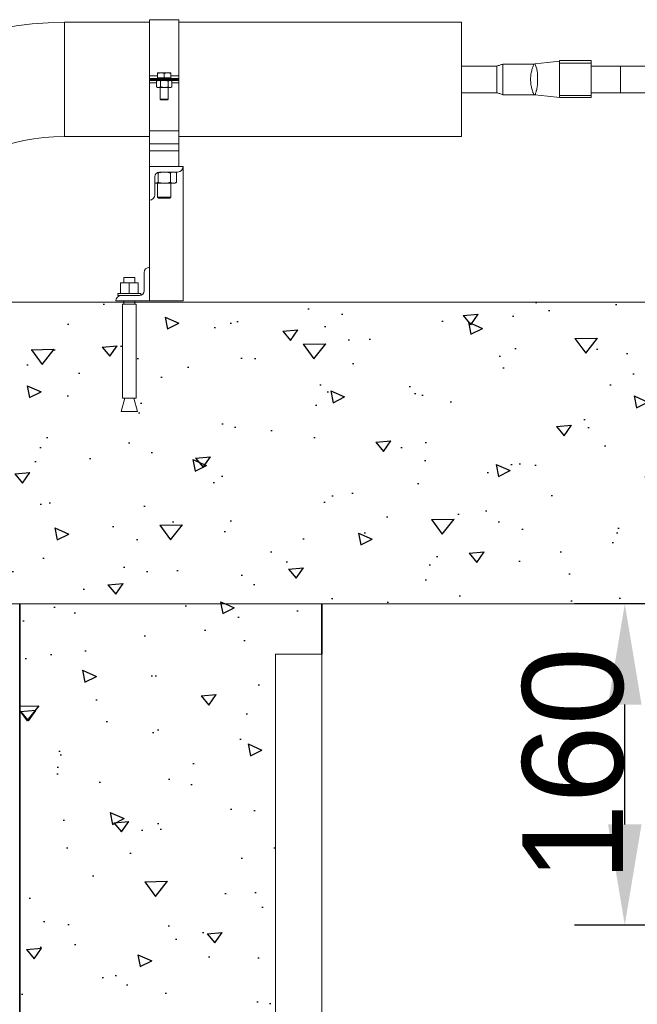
# Model space of a CAD drawing. Extents: x -90708 to 277869, y -117 to 207445.
# Tile 256 of 256: x -54277 to -53970, y 125543 to 126032. Entities that reach past the tile are written whole.
import ezdxf

# ---------------------------------------------------------------- set-up
doc = ezdxf.new("R2010")
doc.units = 0
doc.header["$MEASUREMENT"] = 0
doc.header["$PDMODE"] = 3
doc.header["$PDSIZE"] = 0.005
doc.linetypes.add('SLD-Sólida', pattern=[0])
doc.layers.get('0').update_dxf_attribs({"linetype": 'CONTINUOUS'})
doc.layers.get('Defpoints').update_dxf_attribs({"linetype": 'CONTINUOUS'})
doc.layers.add('A-WALL', color=113, linetype='CONTINUOUS', lineweight=18)
doc.layers.add('ARQ-COTAS', color=20, linetype='CONTINUOUS', lineweight=18)
doc.layers.add('ARQ-SEGUNDO PLANO', color=252, linetype='CONTINUOUS')
doc.layers.add('ARQ-SMB-CTE', color=2, linetype='CONTINUOUS')
doc.styles.add('ARIAL', font='arial.ttf')
doc.dimstyles.new('COTA-50', dxfattribs={"dimscale": 0, "dimtxt": 50, "dimasz": 50, "dimexe": 25, "dimexo": 50, "dimgap": 0.04, "dimtad": 1, "dimdec": 0, "dimzin": 9, "dimdsep": 46, "dimtxsty": 'ARIAL', "dimcen": 1, "dimdle": 75, "dimclrd": 256, "dimclre": 256, "dimclrt": 2, "dimaunit": 1, "dimadec": 0, "dimazin": 0, "dimtfac": 2, "dimtdec": 0, "dimtmove": 2, "dimatfit": 0, "dimfxl": 0.05, "dimtolj": 1, "dimtzin": 4, "dimarcsym": 0})
pattern_1 = [(5, (-278647.21, 64141.33), (46.280708, -55.1552), [7.5, -82.5]), (310, (-278647.21, 64141.33), (43.376815, 62.999217), [6, -66]), (55.451444, (-278643.356, 64136.73), (89.657522, 7.844016), [6.37402, -70.114211]), (1.1842, (-278633.07, 64155.47), (63.761378, -87.16934), [11.25, -123.75]), (51.635635, (-278627.76, 64148.21), (134.971167, 2.790007), [9.561034, -105.171376]), (306.184164, (-278633.07, 64155.47), (134.971167, 2.790007), [9, -99]), (336, (-278629.535, 64144.864), (13.738248, -70.677157), [7.5, -82.5]), (281, (-278629.535, 64144.86), (68.480844, 34.07086), [6, -66]), (26.451445, (-278628.39, 64138.974), (82.21909, -36.606297), [6.37402, -70.114211]), (352.5, (-278647.212, 64141.328), (24.3989818, 22.6793185), [0, -65.2, 0, -67, 0, -66.25]), (322.5, (-278647.212, 64141.328), (46.490945, 9.287294), [0, -38.2, 0, -63.7, 0, -25.25]), (282.5, (-278662.98, 64157.096), (36.1520762, -39.3418167), [0, -25, 0, -78, 0, -103.5]), (272.5, (-278670.05, 64164.168), (48.315981, -34.158998), [0, -32.5, 0, -51.8, 0, -73.5])]

# ---------------------------------------------------------------- blocks, each defined once
blk = doc.blocks.new('*D1026')
at = {"layer": 'ARQ-SMB-CTE', "lineweight": -2, "transparency": 16777216}
for p, q in [((-53955.55, 125741.41), (-54001.1, 125741.41)), ((-53976.1, 125631.91), (-53976.1, 125691.41)), ((-53953.45, 125581.91), (-54001.1, 125581.91))]:
    blk.add_line(p, q, dxfattribs=at)
at = {"layer": 'ARQ-SMB-CTE', "transparency": 16777216}
for points in [[(-53984.43, 125691.41), (-53967.77, 125691.41), (-53976.1, 125741.41)], [(-53984.43, 125631.91), (-53967.77, 125631.91), (-53976.1, 125581.91)]]:
    blk.add_solid(points, dxfattribs=at)
at = {"layer": 'Defpoints', "color": 0, "transparency": 16777216}
for p in [(-53976.1, 125741.41), (-53905.55, 125741.41), (-53903.45, 125581.91)]:
    blk.add_point(p, dxfattribs=at)
at = {"layer": 'ARQ-SMB-CTE', "color": 2, "transparency": 16777216, "insert": (-54001.67, 125661.66), "char_height": 50, "attachment_point": 5, "rotation": 90, "style": 'ARIAL'}
blk.add_mtext('\\A1;160', dxfattribs=at)

msp = doc.modelspace()

# ---------------------------------------------------------------- hatches: boundary and pattern name
at = {"layer": 'ARQ-SEGUNDO PLANO'}
h = msp.add_hatch(dxfattribs=at)
h.set_pattern_fill('AR-CONC', color=256, scale=10, angle=315)
h.set_pattern_definition(pattern_1)
h.paths.add_polyline_path([(-54432.797, 125891.409), (-54611.597, 125891.409), (-54611.597, 125741.409), (-54432.797, 125741.409)])
h.paths.add_polyline_path([(-53905.552, 125891.409), (-54218.828, 125891.409), (-54218.828, 125843.667), (-54219.994, 125843.667), (-54218.161, 125837.001), (-54226.161, 125837.001), (-54224.328, 125843.667), (-54225.494, 125843.667), (-54225.494, 125891.409), (-54332.797, 125891.409), (-54332.797, 125741.409), (-53905.552, 125741.409)])
h = msp.add_hatch(dxfattribs=at)
h.set_pattern_fill('AR-CONC', color=256, scale=10, angle=315)
h.set_pattern_definition(pattern_1)
h.paths.add_polyline_path([(-54276.597, 125511.409), (-54149.637, 125511.409), (-54149.637, 125716.409), (-54126.597, 125716.409), (-54126.597, 125741.409), (-54276.597, 125741.409)])

# ---------------------------------------------------------------- linework, layer by layer
at = {"color": 7, "linetype": 'SLD-Sólida', "lineweight": 15}
for p, q in [((-54197.494, 126031.667), (-54212.161, 126031.667)), ((-54212.161, 126003.755), (-54212.161, 126031.667)), ((-54197.494, 126003.755), (-54197.494, 126031.667)), ((-54212.161, 126030.37), (-54254.428, 126030.37)), ((-54057.228, 126030.37), (-54197.494, 126030.37)), ((-54008.478, 126011.377), (-54008.478, 126010.04)), ((-54008.478, 126011.377), (-53992.853, 126011.377)), ((-53992.853, 126011.377), (-53992.853, 126010.04)), ((-54057.228, 126010.604), (-54057.228, 125993.401)), ((-54039.728, 126008.658), (-54057.228, 126008.658)), ((-54039.728, 126002.002), (-54039.728, 126008.658)), ((-54021.335, 126009.627), (-54036.603, 126009.627)), ((-54036.603, 126002.002), (-54036.603, 126009.627)), ((-54020.622, 126009.675), (-54021.337, 126009.64)), ((-54008.478, 126011.042), (-54008.479, 126011.042)), ((-54008.478, 126010.04), (-53992.853, 126010.04)), ((-53992.853, 125993.964), (-53992.853, 126010.04)), ((-53978.197, 126008.658), (-53992.853, 126008.658)), ((-53958.603, 126008.658), (-53978.197, 126008.658)), ((-53978.197, 126008.658), (-53978.197, 125995.346)), ((-54212.161, 126002.501), (-54212.161, 126003.755)), ((-54208.161, 126003.755), (-54212.161, 126003.755)), ((-54212.161, 126002.501), (-54212.161, 126002.001)), ((-54212.161, 126002.501), (-54208.828, 126002.501)), ((-54212.161, 126002.001), (-54212.161, 126001.501)), ((-54208.828, 126002.001), (-54208.828, 126002.501)), ((-54200.828, 126002.501), (-54208.828, 126002.501)), ((-54200.828, 126002.001), (-54208.828, 126002.001)), ((-54208.828, 126001.501), (-54208.828, 126002.001)), ((-54208.161, 126004.969), (-54206.494, 126005.267)), ((-54206.494, 126005.267), (-54208.161, 126005.267)), ((-54208.161, 126002.834), (-54208.161, 126004.969)), ((-54208.161, 126002.834), (-54208.161, 126002.501)), ((-54206.494, 126002.834), (-54208.161, 126002.834)), ((-54203.161, 126005.267), (-54206.494, 126005.267)), ((-54204.828, 126002.834), (-54206.494, 126002.834)), ((-54204.828, 126004.969), (-54203.161, 126005.267)), ((-54204.828, 126002.834), (-54204.828, 126004.969)), ((-54203.161, 126002.834), (-54204.828, 126002.834)), ((-54201.494, 126005.267), (-54203.161, 126005.267)), ((-54201.494, 126002.834), (-54203.161, 126002.834)), ((-54201.494, 126002.834), (-54201.494, 126004.969)), ((-54197.494, 126003.755), (-54201.494, 126003.755)), ((-54201.494, 126002.501), (-54201.494, 126002.834)), ((-54200.828, 126002.001), (-54200.828, 126002.501)), ((-54197.494, 126002.501), (-54200.828, 126002.501)), ((-54200.828, 126001.501), (-54200.828, 126002.001)), ((-54197.494, 126002.501), (-54197.494, 126003.755)), ((-54197.494, 126002.001), (-54197.494, 126002.501)), ((-54197.494, 126001.501), (-54197.494, 126002.001)), ((-54039.728, 125995.346), (-54039.728, 126002.002)), ((-54036.603, 125994.377), (-54036.603, 126002.002)), ((-54212.161, 126001.501), (-54208.828, 126001.501)), ((-54212.161, 126000.246), (-54212.161, 126001.501)), ((-54212.161, 125976.508), (-54212.161, 126000.246)), ((-54208.677, 126000.246), (-54212.161, 126000.246)), ((-54200.828, 126001.501), (-54208.828, 126001.501)), ((-54208.161, 126001.501), (-54208.677, 126001.203)), ((-54208.677, 126001.203), (-54207.714, 126001.501)), ((-54208.677, 126001.203), (-54208.677, 125998.332)), ((-54208.677, 125998.332), (-54208.161, 125998.034)), ((-54208.677, 125998.332), (-54207.714, 125998.034)), ((-54207.714, 125998.034), (-54208.161, 125998.034)), ((-54204.828, 125998.034), (-54207.714, 125998.034)), ((-54206.828, 125998.034), (-54206.828, 125992.204)), ((-54206.752, 126001.203), (-54206.752, 125998.332)), ((-54201.941, 125998.034), (-54204.828, 125998.034)), ((-54202.903, 126001.203), (-54201.941, 126001.501)), ((-54202.903, 126001.203), (-54202.903, 125998.332)), ((-54202.903, 125998.332), (-54201.941, 125998.034)), ((-54202.828, 125992.204), (-54202.828, 125998.034)), ((-54201.494, 125998.034), (-54201.941, 125998.034)), ((-54200.979, 126001.203), (-54201.494, 126001.501)), ((-54201.494, 125998.034), (-54200.979, 125998.332)), ((-54200.979, 126001.203), (-54200.979, 125998.332)), ((-54197.494, 126000.246), (-54200.979, 126000.246)), ((-54197.494, 126001.501), (-54200.828, 126001.501)), ((-54197.494, 126000.246), (-54197.494, 126001.501)), ((-54197.494, 125976.508), (-54197.494, 126000.246)), ((-54206.828, 125992.204), (-54206.458, 125991.834)), ((-54206.828, 125992.204), (-54202.828, 125992.204)), ((-54206.458, 125991.834), (-54203.197, 125991.834)), ((-54203.197, 125991.834), (-54202.828, 125992.204)), ((-54057.228, 125995.346), (-54039.728, 125995.346)), ((-54036.603, 125994.377), (-54021.338, 125994.377)), ((-54008.479, 125992.962), (-53992.853, 125992.962)), ((-54008.478, 125993.964), (-53992.853, 125993.964)), ((-53992.853, 125995.346), (-53978.197, 125995.346)), ((-53992.853, 125993.964), (-53992.853, 125992.962)), ((-53978.197, 125995.346), (-53958.603, 125995.346)), ((-54254.428, 125973.631), (-54212.161, 125973.631)), ((-54197.494, 125976.508), (-54212.161, 125976.508)), ((-54212.161, 125969.978), (-54212.161, 125976.508)), ((-54197.494, 125969.978), (-54197.494, 125976.508)), ((-54197.494, 125973.631), (-54057.228, 125973.631)), ((-54197.494, 125969.978), (-54212.161, 125969.978)), ((-54212.161, 125966.568), (-54212.161, 125969.978)), ((-54197.494, 125966.568), (-54197.494, 125969.978)), ((-54197.494, 125966.568), (-54212.161, 125966.568)), ((-54212.161, 125958.667), (-54212.161, 125966.568)), ((-54197.494, 125958.667), (-54197.494, 125966.568)), ((-54212.161, 125958.667), (-54212.161, 125942.001)), ((-54195.494, 125958.667), (-54212.161, 125958.667)), ((-54195.494, 125892.001), (-54195.494, 125958.667)), ((-54209.494, 125944.667), (-54209.494, 125953.667)), ((-54208.251, 125955.684), (-54207.907, 125955.524)), ((-54207.907, 125955.524), (-54207.907, 125950.877)), ((-54207.161, 125956.001), (-54198.161, 125956.001)), ((-54201.748, 125955.524), (-54201.748, 125950.877)), ((-54198.669, 125955.524), (-54199.494, 125956.001)), ((-54198.669, 125955.524), (-54198.669, 125950.877)), ((-54209.446, 125950.401), (-54204.828, 125950.401)), ((-54208.161, 125950.401), (-54208.161, 125943.567)), ((-54204.828, 125950.401), (-54200.209, 125950.401)), ((-54201.494, 125943.567), (-54201.494, 125950.401)), ((-54200.209, 125950.401), (-54199.494, 125950.401)), ((-54199.494, 125950.401), (-54198.669, 125950.877)), ((-54208.161, 125943.567), (-54207.609, 125943.015)), ((-54208.161, 125943.567), (-54201.494, 125943.567)), ((-54207.609, 125943.015), (-54202.046, 125943.015)), ((-54202.046, 125943.015), (-54201.494, 125943.567)), ((-54212.161, 125908.667), (-54212.161, 125942.001)), ((-54212.161, 125892.001), (-54212.161, 125908.667)), ((-54214.828, 125906.001), (-54214.828, 125897.001)), ((-54226.494, 125895.667), (-54226.494, 125901.001)), ((-54226.494, 125901.001), (-54222.161, 125901.001)), ((-54224.828, 125903.667), (-54224.828, 125901.001)), ((-54224.828, 125903.667), (-54219.494, 125903.667)), ((-54222.161, 125895.667), (-54222.161, 125901.001)), ((-54222.161, 125901.001), (-54217.828, 125901.001)), ((-54219.494, 125901.001), (-54219.494, 125903.667)), ((-54217.828, 125895.667), (-54217.828, 125901.001)), ((-54227.828, 125895.667), (-54227.828, 125894.667)), ((-54216.494, 125895.667), (-54227.828, 125895.667)), ((-54226.161, 125894.667), (-54227.828, 125894.667)), ((-54217.161, 125894.667), (-54226.161, 125894.667)), ((-54216.494, 125894.765), (-54216.494, 125895.667)), ((-54228.828, 125892.001), (-54212.161, 125892.001)), ((-54225.494, 125890.334), (-54225.494, 125843.667)), ((-54225.494, 125890.334), (-54218.828, 125890.334)), ((-54224.828, 125892.001), (-54224.828, 125890.334)), ((-54219.494, 125890.334), (-54219.494, 125892.001)), ((-54218.828, 125843.667), (-54218.828, 125890.334)), ((-54195.494, 125892.001), (-54212.161, 125892.001)), ((-54224.328, 125843.667), (-54226.161, 125837.001)), ((-54225.494, 125843.667), (-54218.828, 125843.667)), ((-54218.161, 125837.001), (-54219.994, 125843.667)), ((-54226.161, 125837.001), (-54218.161, 125837.001))]:
    msp.add_line(p, q, dxfattribs=at)
at = {"color": 7, "linetype": 'SLD-Sólida', "lineweight": 15, "flags": 128}
for points in [[(-54008.478, 126011.042), (-54014.557, 126010.354), (-54020.713, 126009.657)], [(-54020.621, 126009.647), (-54020.609, 126009.606), (-54020.53, 126009.341), (-54020.39, 126008.883), (-54020.156, 126008.132), (-54019.865, 126007.205), (-54019.865, 126007.205), (-54019.865, 126007.205)], [(-54020.713, 125994.347), (-54014.557, 125993.65), (-54008.4, 125992.954)]]:
    msp.add_lwpolyline(points, dxfattribs=at)
at = {"color": 7, "linetype": 'SLD-Sólida', "lineweight": 15}
for centre, radius, start, end in [((-54198.161, 125958.667), 2.667, 270, 0), ((-54207.161, 125953.667), 2.333, 90, 180), ((-54212.161, 125944.667), 2.667, 270, 0), ((-54212.161, 125906.001), 2.667, 90, 180), ((-54226.161, 125892.001), 2.667, 90, 180), ((-54217.161, 125897.001), 2.333, 270, 0)]:
    msp.add_arc(centre, radius, start, end, dxfattribs=at)
for centre, start_param, end_param in [((-54208.828, 126002.001), 3.1415927, 4.712389), ((-54200.828, 126002.001), 4.712389, 6.2831853)]:
    msp.add_ellipse(centre, major_axis=(3.333, 0), ratio=0.0000065, start_param=start_param, end_param=end_param, dxfattribs=at)
for points, knots in [([(-54036.603, 126009.627), (-54037.12, 126009.431), (-54038.14, 126009.044), (-54039.203, 126008.786), (-54039.728, 126008.658)], [0, 0, 0, 0, 0.5068125, 1, 1, 1, 1]), ([(-54021.338, 125994.403), (-54021.336, 125994.397), (-54021.329, 125994.375), (-54021.382, 125994.562), (-54021.498, 125994.948), (-54021.679, 125995.546), (-54021.92, 125996.315), (-54022.23, 125997.235), (-54022.519, 125998.296), (-54022.723, 125999.48), (-54022.878, 126000.99), (-54022.895, 126002.564), (-54022.778, 126004.074), (-54022.605, 126005.267), (-54022.352, 126006.36), (-54022.042, 126007.337), (-54021.764, 126008.175), (-54021.559, 126008.852), (-54021.419, 126009.323), (-54021.339, 126009.594), (-54021.337, 126009.603), (-54021.335, 126009.607)], [0, 0, 0, 0, 0.0207969, 0.0734716, 0.1261507, 0.1791954, 0.2322456, 0.2860613, 0.3398579, 0.3939763, 0.4480779, 0.5335843, 0.5862448, 0.6389181, 0.6921525, 0.7454157, 0.7995397, 0.8536556, 0.9067956, 0.959931, 1, 1, 1, 1]), ([(-54019.865, 126007.205), (-54019.865, 126007.205), (-54019.787, 126006.941), (-54019.655, 126006.362), (-54019.485, 126005.103), (-54019.426, 126003.866), (-54019.393, 126002.292), (-54019.399, 126001.011), (-54019.453, 125999.581), (-54019.515, 125998.767), (-54019.629, 125997.792), (-54019.743, 125997.215), (-54019.865, 125996.799), (-54019.865, 125996.799)], [0, 0, 0, 0, 0.0000031, 0.1042297, 0.2083419, 0.3921781, 0.4290992, 0.6084302, 0.7054584, 0.8025108, 0.8363534, 0.9999969, 1, 1, 1, 1]), ([(-54008.478, 126010.04), (-54008.477, 126010.293), (-54008.477, 126010.798), (-54008.479, 126011.024), (-54008.479, 126011.037), (-54008.479, 126011.04)], [0, 0, 0, 0, 0.4348899, 0.8697797, 1, 1, 1, 1]), ([(-54008.478, 125993.964), (-54008.478, 125994.083), (-54008.478, 125994.321), (-54008.478, 125994.954), (-54008.478, 125995.774), (-54008.478, 125996.772), (-54008.478, 125997.92), (-54008.478, 125999.182), (-54008.478, 126000.526), (-54008.478, 126001.911), (-54008.478, 126003.298), (-54008.478, 126004.649), (-54008.478, 126005.924), (-54008.478, 126007.089), (-54008.478, 126008.109), (-54008.478, 126008.972), (-54008.478, 126009.655), (-54008.478, 126009.912), (-54008.478, 126010.04)], [0, 0, 0, 0, 0.0619929, 0.1239857, 0.1859786, 0.2479715, 0.3099639, 0.3719563, 0.433949, 0.4959416, 0.5579345, 0.6199274, 0.68192, 0.7439126, 0.8059048, 0.867897, 0.9339485, 1, 1, 1, 1]), ([(-54208.161, 126005.267), (-54208.161, 126005.23), (-54208.161, 126005.182), (-54208.161, 126005.007), (-54208.161, 126004.969)], [0, 0, 0, 0, 0.7889993, 1, 1, 1, 1]), ([(-54206.494, 126005.267), (-54206.455, 126005.267), (-54205.892, 126005.263), (-54205.34, 126005.111), (-54204.828, 126004.969)], [0, 0, 0, 0, 0.07020839, 1, 1, 1, 1]), ([(-54203.161, 126005.267), (-54203.121, 126005.267), (-54202.559, 126005.263), (-54202.007, 126005.111), (-54201.494, 126004.969)], [0, 0, 0, 0, 0.0702096, 1, 1, 1, 1]), ([(-54201.494, 126004.969), (-54201.494, 126005.007), (-54201.494, 126005.182), (-54201.494, 126005.23), (-54201.494, 126005.267)], [0, 0, 0, 0, 0.2110007, 1, 1, 1, 1]), ([(-54207.714, 126001.501), (-54207.692, 126001.5), (-54207.367, 126001.496), (-54207.048, 126001.344), (-54206.752, 126001.203)], [0, 0, 0, 0, 0.0701969, 1, 1, 1, 1]), ([(-54207.714, 125998.034), (-54207.692, 125998.034), (-54207.367, 125998.038), (-54207.048, 125998.19), (-54206.752, 125998.332)], [0, 0, 0, 0, 0.0701969, 1, 1, 1, 1]), ([(-54206.752, 126001.203), (-54206.591, 126001.248), (-54205.963, 126001.422), (-54205.311, 126001.467), (-54204.828, 126001.501)], [0, 0, 0, 0, 0.257544, 1, 1, 1, 1]), ([(-54206.752, 125998.332), (-54206.591, 125998.287), (-54205.963, 125998.112), (-54205.311, 125998.067), (-54204.828, 125998.034)], [0, 0, 0, 0, 0.257544, 1, 1, 1, 1]), ([(-54204.828, 126001.501), (-54204.653, 126001.496), (-54204.001, 126001.48), (-54203.367, 126001.32), (-54202.903, 126001.203)], [0, 0, 0, 0, 0.2686482, 1, 1, 1, 1]), ([(-54204.828, 125998.034), (-54204.653, 125998.038), (-54204.001, 125998.055), (-54203.367, 125998.215), (-54202.903, 125998.332)], [0, 0, 0, 0, 0.2686482, 1, 1, 1, 1]), ([(-54201.941, 126001.501), (-54201.918, 126001.5), (-54201.593, 126001.496), (-54201.275, 126001.344), (-54200.979, 126001.203)], [0, 0, 0, 0, 0.0701969, 1, 1, 1, 1]), ([(-54201.941, 125998.034), (-54201.918, 125998.034), (-54201.593, 125998.038), (-54201.275, 125998.19), (-54200.979, 125998.332)], [0, 0, 0, 0, 0.0701969, 1, 1, 1, 1]), ([(-54019.865, 125996.799), (-54019.865, 125996.799), (-54019.923, 125996.614), (-54020.068, 125996.153), (-54020.276, 125995.494), (-54020.458, 125994.901), (-54020.571, 125994.519), (-54020.628, 125994.334), (-54020.622, 125994.357), (-54020.62, 125994.363)], [0, 0, 0, 0, 0.0000055, 0.1288688, 0.3330503, 0.5370182, 0.7297419, 0.9223737, 1, 1, 1, 1]), ([(-54039.728, 125995.346), (-54039.203, 125995.219), (-54038.14, 125994.96), (-54037.12, 125994.573), (-54036.603, 125994.377)], [0, 0, 0, 0, 0.4931875, 1, 1, 1, 1]), ([(-54021.336, 125994.371), (-54021.308, 125994.373), (-54021.071, 125994.394), (-54020.834, 125994.353), (-54020.625, 125994.316)], [0, 0, 0, 0, 0.1147626, 1, 1, 1, 1]), ([(-54008.478, 125993.964), (-54008.477, 125993.712), (-54008.477, 125993.206), (-54008.479, 125992.98), (-54008.479, 125992.968), (-54008.479, 125992.965)], [0, 0, 0, 0, 0.4351232, 0.8702464, 1, 1, 1, 1]), ([(-54207.907, 125955.524), (-54207.648, 125955.596), (-54206.645, 125955.875), (-54205.602, 125955.947), (-54204.828, 125956.001)], [0, 0, 0, 0, 0.2575451, 1, 1, 1, 1]), ([(-54204.828, 125956.001), (-54204.548, 125955.994), (-54203.505, 125955.967), (-54202.491, 125955.711), (-54201.748, 125955.524)], [0, 0, 0, 0, 0.2686412, 1, 1, 1, 1]), ([(-54201.748, 125955.524), (-54201.498, 125955.657), (-54200.994, 125955.926), (-54200.472, 125955.976), (-54200.209, 125956.001)], [0, 0, 0, 0, 0.4954559, 1, 1, 1, 1]), ([(-54200.209, 125956.001), (-54200.172, 125956), (-54199.896, 125955.996), (-54199.375, 125955.892), (-54198.906, 125955.647), (-54198.669, 125955.524)], [0, 0, 0, 0, 0.0700846, 0.5307824, 1, 1, 1, 1]), ([(-54209.446, 125950.401), (-54209.41, 125950.401), (-54209.133, 125950.405), (-54208.612, 125950.51), (-54208.143, 125950.754), (-54207.907, 125950.877)], [0, 0, 0, 0, 0.070091, 0.530783, 1, 1, 1, 1]), ([(-54207.907, 125950.877), (-54207.648, 125950.805), (-54206.645, 125950.526), (-54205.602, 125950.454), (-54204.828, 125950.401)], [0, 0, 0, 0, 0.2575451, 1, 1, 1, 1]), ([(-54204.828, 125950.401), (-54204.548, 125950.408), (-54203.505, 125950.434), (-54202.491, 125950.69), (-54201.748, 125950.877)], [0, 0, 0, 0, 0.2686412, 1, 1, 1, 1]), ([(-54201.748, 125950.877), (-54201.498, 125950.744), (-54200.994, 125950.475), (-54200.472, 125950.426), (-54200.209, 125950.401)], [0, 0, 0, 0, 0.495456, 1, 1, 1, 1]), ([(-54200.209, 125950.401), (-54200.172, 125950.401), (-54199.896, 125950.405), (-54199.375, 125950.51), (-54198.906, 125950.754), (-54198.669, 125950.877)], [0, 0, 0, 0, 0.0700846, 0.5307823, 1, 1, 1, 1])]:
    msp.add_open_spline(points, degree=3, knots=knots, dxfattribs=at)
at = {"layer": 'A-WALL', "lineweight": 35}
for p, q in [((-54276.597, 125741.409), (-54276.597, 125511.409)), ((-54126.597, 125716.409), (-54126.597, 125741.409))]:
    msp.add_line(p, q, dxfattribs=at)
at = {"layer": 'A-WALL'}
msp.add_line((-54126.597, 125716.409), (-54126.597, 122291.409), dxfattribs=at)
at = {"layer": 'ARQ-COTAS'}
for p, q in [((-54254.428, 125973.631), (-54254.428, 126030.37)), ((-54057.228, 125973.631), (-54057.228, 126030.37)), ((-54461.597, 125891.409), (-51834.717, 125891.409)), ((-54276.597, 125741.409), (-54276.597, 125511.409)), ((-54126.597, 125741.409), (-54276.597, 125741.409)), ((-54126.597, 125741.409), (-53239.642, 125741.409)), ((-54126.597, 125716.409), (-54126.597, 125741.409)), ((-54149.637, 125511.409), (-54149.637, 125716.409)), ((-54126.597, 125716.409), (-54149.637, 125716.409))]:
    msp.add_line(p, q, dxfattribs=at)
msp.add_lwpolyline([(-54332.797, 125891.409), (-53905.552, 125891.409), (-53905.552, 125741.409), (-54332.797, 125741.409)], close=True, dxfattribs=at)
at = {"layer": 'ARQ-COTAS', "lineweight": 15}
for radius in [156.738, 100]:
    msp.add_arc((-54254.428, 125873.631), radius, 90, 180, dxfattribs=at)

# ---------------------------------------------------------------- dimensions: what is measured, and where the dimension line sits
at = {"layer": 'ARQ-SMB-CTE'}
dim = msp.add_linear_dim(base=(-53976.101, 125741.409), p1=(-53903.453, 125581.906), p2=(-53905.552, 125741.409), angle=90, dimstyle='COTA-50', override={"dimscale": 1}, dxfattribs=at)
dim.commit()
dim.dimension.update_dxf_attribs({"geometry": '*D1026', "text_midpoint": (-54001.67, 125661.657)})

doc.saveas('drawing.dxf')
